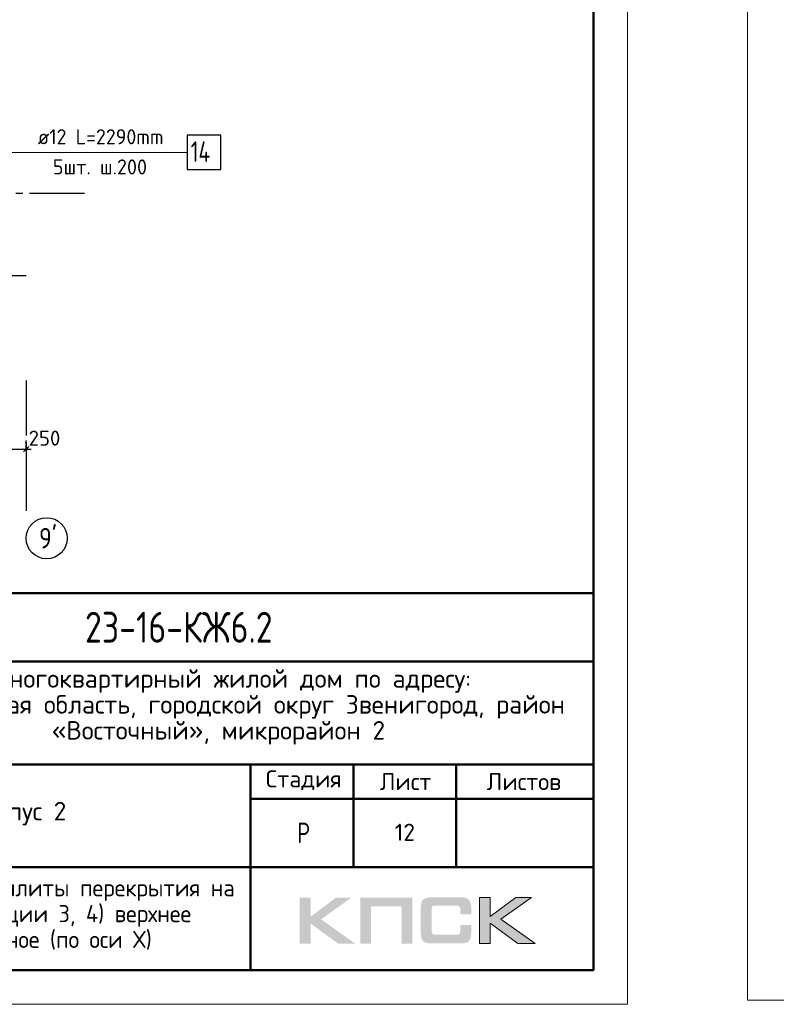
# Model space of a CAD drawing. Header units: millimetres. Extents: x 40580 to 1930067, y -240640 to 81020.
# Tile 227 of 246: x 748529 to 759567, y -240351 to -225986. Entities that reach past the tile are written whole.
import ezdxf

# ---------------------------------------------------------------- set-up
doc = ezdxf.new("R2010")
doc.units = ezdxf.units.MM
doc.linetypes.add('______5', pattern=[1100, 800, -100, 100, -100])
doc.linetypes.add('CENTER', pattern=[2, 1.25, -0.25, 0.25, -0.25])
for name, color, linetype, lineweight in [('Standard', 7, 'Continuous', 25), ('ДОП Верх по Х', 7, 'Continuous', 25), ('ОСИ', 7, 'CENTER', 15), ('Позиционная метка номер позиции', 7, 'Continuous', 13)]:
    doc.layers.add(name, color=color, linetype=linetype, lineweight=lineweight)
doc.styles.add('GOST 2.304', font='isocpeur.ttf', dxfattribs={"width": 0.8})
doc.styles.add('ISOCPEUR', font='isocpeur.ttf')

msp = doc.modelspace()

# ---------------------------------------------------------------- hatches: boundary and pattern name
h = msp.add_hatch(color=256)
h.paths.add_polyline_path([(753371.2, -238794.4), (753143.7, -238794.4), (752771.7, -239074.4), (752771.7, -238794.4), (752614.1, -238794.4), (752614.1, -239466.5), (752771.7, -239466.5), (752771.7, -239171.2), (753174.2, -239466.5), (753425.9, -239466.5), (752925.2, -239111)])
h.paths.add_polyline_path([(753654.1, -238920.9), (754099.4, -238920.9), (754099.4, -239466.5), (754255.6, -239466.5), (754255.6, -238794.4), (754089, -238794.4), (753497.8, -238794.4), (753497.8, -238953.4), (753497.8, -239466.5), (753654.1, -239466.5)])
h.paths.add_polyline_path([(755393.8, -238790.9), (755236.1, -238790.9), (755236.1, -239463.7), (755393.8, -239463.7), (755393.8, -239167.8), (755796.2, -239463.7), (756047.9, -239463.7), (755547.3, -239107.6), (755993.3, -238790.9), (755766.5, -238790.9), (755393.8, -239070.9)])
msp.add_hatch(color=256).paths.add_polyline_path([(755104.8, -238865.6), (755102.7, -238858), (755099.9, -238851.7), (755096.5, -238845.5), (755093, -238839.3), (755089.6, -238834.5), (755085.4, -238829.6), (755081.3, -238824.8), (755077.1, -238820.6), (755071.6, -238817.2), (755066, -238813), (755059.8, -238809.6), (755052.9, -238806.8), (755046, -238804), (755038.4, -238801.3), (755030.8, -238799.2), (755012.8, -238795.7), (754993.4, -238793), (754972, -238791.6), (754948.5, -238790.9), (754547.4, -238790.9), (754523.9, -238791.6), (754503.2, -238793), (754483.1, -238795.7), (754465.8, -238799.2), (754457.5, -238802), (754449.9, -238804), (754443, -238806.8), (754436.8, -238810.3), (754430.6, -238813), (754424.4, -238817.2), (754419.5, -238820.6), (754414.7, -238824.8), (754410.5, -238829.6), (754407.1, -238834.5), (754402.9, -238839.3), (754399.5, -238845.5), (754396.7, -238851.7), (754393.9, -238858.7), (754391.2, -238865.6), (754389.1, -238873.2), (754385.6, -238889.8), (754382.9, -238907.8), (754380.8, -238927.8), (754380.8, -238949.9), (754380.8, -239304), (754380.8, -239326.1), (754382.9, -239346.2), (754385.6, -239364.8), (754389.1, -239381.4), (754391.2, -239389), (754393.9, -239395.9), (754396.7, -239402.9), (754399.5, -239409.1), (754402.9, -239414.6), (754407.1, -239420.1), (754410.5, -239425), (754414.7, -239429.8), (754419.5, -239434), (754425, -239437.4), (754430.6, -239440.9), (754436.8, -239444.3), (754443, -239447.8), (754450.6, -239449.9), (754457.5, -239452.6), (754465.8, -239454.7), (754483.1, -239458.9), (754503.2, -239460.9), (754524.6, -239463), (754547.4, -239463.7), (754948.5, -239463.7), (754972, -239463), (754993.4, -239461.6), (755012.8, -239458.9), (755030.1, -239455.4), (755038.4, -239452.6), (755046, -239450.6), (755052.9, -239447.8), (755059.8, -239444.3), (755066, -239441.6), (755071.6, -239437.4), (755077.1, -239434), (755081.3, -239429.8), (755085.4, -239425.7), (755089.6, -239420.1), (755093, -239415.3), (755096.5, -239409.1), (755099.9, -239402.9), (755102.7, -239396.6), (755104.8, -239389), (755107.5, -239381.4), (755111, -239364.8), (755113.8, -239346.8), (755115.1, -239326.1), (755115.8, -239304), (755115.8, -239192.6), (754958.9, -239192.6), (754958.9, -239283.2), (754958.9, -239289.4), (754958.2, -239295.7), (754956.8, -239301.2), (754955.4, -239306.7), (754953.3, -239311.6), (754951.3, -239315.7), (754948.5, -239319.9), (754945, -239323.3), (754941.6, -239326.8), (754937.4, -239329.6), (754932.6, -239331.6), (754927.7, -239333.7), (754922.9, -239335.1), (754916.7, -239335.8), (754910.5, -239336.5), (754904.2, -239337.2), (754580.6, -239337.2), (754575.1, -239336.5), (754570.3, -239335.8), (754566.1, -239333.7), (754562, -239331.6), (754557.8, -239328.9), (754554.4, -239326.1), (754550.9, -239322.6), (754548.1, -239318.5), (754545.4, -239314.3), (754543.3, -239310.2), (754541.2, -239305.4), (754539.8, -239300.5), (754537.8, -239290.8), (754537.1, -239281.2), (754537.1, -238958.2), (754537.1, -238952.7), (754537.8, -238947.2), (754539.1, -238942.3), (754540.5, -238937.5), (754541.9, -238933.3), (754544, -238929.9), (754546.7, -238926.4), (754549.5, -238923), (754553, -238920.2), (754556.4, -238917.4), (754560.6, -238915.4), (754564.7, -238914), (754569.6, -238912.6), (754574.4, -238911.9), (754579.9, -238911.2), (754585.5, -238911.2), (754904.2, -238911.2), (754910.5, -238911.2), (754916.7, -238911.9), (754922.2, -238913.3), (754927.1, -238914.7), (754931.9, -238916.7), (754936.7, -238918.8), (754940.9, -238922.3), (754944.3, -238925), (754947.8, -238929.2), (754950.6, -238933.3), (754953.3, -238937.5), (754955.4, -238942.3), (754956.8, -238947.2), (754958.2, -238952.7), (754958.9, -238958.9), (754958.9, -238965.1), (754958.9, -239039.1), (755115.8, -239039.1), (755115.8, -238949.9), (755115.1, -238927.8), (755113.8, -238907.8), (755111, -238889.8), (755106.8, -238873.2)])

# ---------------------------------------------------------------- linework, layer by layer
at = {"lineweight": 0}
msp.add_lwpolyline([(755236.1, -239463.7), (755236.1, -238790.9), (755393.8, -238790.9), (755393.8, -239070.9), (755766.5, -238790.9), (755993.3, -238790.9), (755547.3, -239107.6), (756047.9, -239463.7), (755796.2, -239463.7), (755393.8, -239167.8), (755393.8, -239463.7), (755236.1, -239463.7)], close=True, dxfattribs=at)
at = {"layer": 'Standard', "color": 251, "linetype": 'Continuous', "lineweight": -3, "true_color": 0x656565, "transparency": 33554687}
for q in [(748622.3, -232126.3), (748622.3, -232376.3), (748622.3, -232703.5)]:
    msp.add_line((748622.3, -232251.3), q, dxfattribs=at)
at = {"layer": 'Standard', "color": 7, "linetype": 'Continuous', "lineweight": -3, "transparency": 33554687}
for p, q in [((748372.3, -232251.3), (748622.3, -232251.3)), ((748622.3, -232251.3), (748697.3, -232251.3))]:
    msp.add_line(p, q, dxfattribs=at)
at = {"layer": 'Standard', "color": 7, "linetype": 'Continuous', "lineweight": 25, "transparency": 33554687}
for p, q in [((748584.8, -232288.8), (748659.8, -232213.8)), ((756898.3, -239851.3), (756898.3, -234351.3)), ((738398.3, -239851.3), (756898.3, -239851.3)), ((738398.3, -239851.3), (756898.3, -239851.3)), ((738398.3, -239851.3), (756898.3, -239851.3))]:
    msp.add_line(p, q, dxfattribs=at)
at = {"layer": 'Standard', "color": 7, "linetype": 'Continuous', "lineweight": 50, "transparency": 33554687}
for p, q in [((738398.3, -234351.3), (756898.3, -234351.3)), ((744898.3, -235351.3), (756898.3, -235351.3)), ((744898.3, -236851.3), (756898.3, -236851.3)), ((751898.3, -238351.3), (751898.3, -236851.3)), ((753398.3, -238351.3), (753398.3, -236851.3)), ((754898.3, -238351.3), (754898.3, -236851.3)), ((751898.3, -237351.3), (756898.3, -237351.3)), ((744898.3, -238351.3), (756898.3, -238351.3)), ((751898.3, -239851.3), (751898.3, -238351.3)), ((751898.3, -239851.3), (751898.3, -238351.3))]:
    msp.add_line(p, q, dxfattribs=at)
at = {"layer": 'Standard', "color": 7, "linetype": 'Continuous', "lineweight": 13, "transparency": 33554687}
for points in [[(715398.3, -240351.3), (757398.3, -240351.3), (757398.3, -180951.3), (715398.3, -180951.3), (715398.3, -240351.3)], [(759149.2, -240288.6), (801149.2, -240288.6), (801149.2, -180888.6), (759149.2, -180888.6), (759149.2, -240288.6)]]:
    msp.add_lwpolyline(points, close=True, dxfattribs=at)
at = {"layer": 'Standard', "color": 7, "linetype": 'Continuous', "lineweight": 50, "transparency": 33554687}
msp.add_lwpolyline([(717398.3, -181451.3), (756898.3, -181451.3), (756898.3, -239851.3), (717398.3, -239851.3), (717398.3, -181451.3)], close=True, dxfattribs=at)
at = {"layer": 'ДОП Верх по Х', "color": 7, "linetype": 'Continuous', "lineweight": 13, "transparency": 33554687}
msp.add_line((748772.3, -227921.3), (750858.3, -227921.3), dxfattribs=at)
at = {"layer": 'ДОП Верх по Х', "color": 7, "linetype": 'Continuous', "lineweight": 25, "transparency": 33554687}
msp.add_lwpolyline([(750972.3, -228171.3), (751462.3, -228171.3), (751462.3, -227671.3), (750972.3, -227671.3), (750972.3, -228171.3)], dxfattribs=at)
at = {"layer": 'ОСИ', "color": 8, "linetype": '______5', "lineweight": -3, "transparency": 33554687}
for p, q in [((749472.3, -228521.3), (718998.3, -228521.3)), ((748622.3, -229721.3), (718998.3, -229721.3)), ((748622.3, -231251.3), (748622.3, -233251.3))]:
    msp.add_line(p, q, dxfattribs=at)
at = {"layer": 'ОСИ', "color": 7, "linetype": 'Continuous', "lineweight": -3, "transparency": 33554687}
msp.add_circle((748922.3, -233551.3), 300, dxfattribs=at)
at = {"layer": 'Позиционная метка номер позиции', "color": 7, "linetype": 'Continuous', "lineweight": 13, "transparency": 33554687}
msp.add_lwpolyline([(747941.3, -228221.3), (748241.3, -227921.3), (750972.3, -227921.3)], dxfattribs=at)

# ---------------------------------------------------------------- texts
at = {"layer": 'Standard', "color": 7, "linetype": 'Continuous', "lineweight": 25, "transparency": 33554687, "attachment_point": 7, "style": 'ISOCPEUR'}
for s, insert, char_height, width in [('250', (748659.8, -232201.3), 220, 516.384), ('Многоквартирный\\~жилой\\~дом\\~по\\~адресу:\\~', (748108.4, -235806.3), 270, 5717.08), ('Московская\\~область,\\~городской\\~округ\\~Звенигород,\\~район\\~', (746902.4, -236184.3), 270, 8136.208), ('«Восточный»,\\~микрорайон\\~2', (748994.9, -236562.3), 270, 3952.828), ('Стадия', (752118.8, -237226.5), 250, 1031.116), ('Лист', (753781.9, -237226.5), 250, 782.227), ('Листов', (755341.2, -237226.5), 250, 1066.51), ('Корпус\\~2', (747786.3, -237741.3), 270, 1362.881), ('\\W0.77;Р', (752575.3, -238001.3), 300, 262.925)]:
    msp.add_mtext(s, dxfattribs=dict(at, insert=insert, char_height=char_height, width=width))
at = {"layer": 'Standard', "color": 7, "linetype": 'Continuous', "lineweight": 50, "transparency": 33554687, "insert": (749480.9, -235076.3), "char_height": 450, "width": 3070.526, "attachment_point": 7, "style": 'GOST 2.304'}
msp.add_mtext('23-16-КЖ6.2', dxfattribs=at)
at = {"layer": 'Standard', "color": 7, "linetype": 'Continuous', "lineweight": 13, "transparency": 33554687, "insert": (754148.3, -237841.3), "char_height": 250, "width": 393.75, "attachment_point": 5, "style": 'ISOCPEUR'}
msp.add_mtext('\\A1;{\\fISOCPEUR|i0|b0;\\H250.000000;\\W1.000000;\\C7;12}\\P', dxfattribs=at)
at = {"layer": 'Standard', "color": 7, "linetype": 'Continuous', "lineweight": 25, "transparency": 33554687, "insert": (748426.8, -238526.4), "char_height": 250, "width": 7000, "attachment_point": 2, "line_spacing_factor": 0.903614, "style": 'ISOCPEUR'}
msp.add_mtext('{\\W0.9524;Схема армирования плиты перекрытия на отм. +39.500 (секции 3, 4) верхнее дополнительное (по оси Х)}', dxfattribs=at)
at = {"layer": 'ДОП Верх по Х', "color": 7, "linetype": 'Continuous', "lineweight": 13, "transparency": 33554687, "attachment_point": 7, "style": 'ISOCPEUR'}
for s, insert, char_height, width in [('\\W0.96;ø12 L=2290mm ', (748792.3, -227804), 220, 2152.025), ('\\W0.76;14', (751022.3, -228061.3), 300, 504.567), ('\\W0.97;5шт. ш.200 ', (749012.3, -228244), 220, 1713.19)]:
    msp.add_mtext(s, dxfattribs=dict(at, insert=insert, char_height=char_height, width=width))
at = {"layer": 'ОСИ', "color": 7, "linetype": 'Continuous', "lineweight": 25, "transparency": 33554687, "insert": (748810.8, -233701.3), "char_height": 300, "width": 441.038, "attachment_point": 7, "style": 'ISOCPEUR'}
msp.add_mtext("\\W0.84;9'", dxfattribs=at)

doc.saveas('drawing.dxf')
